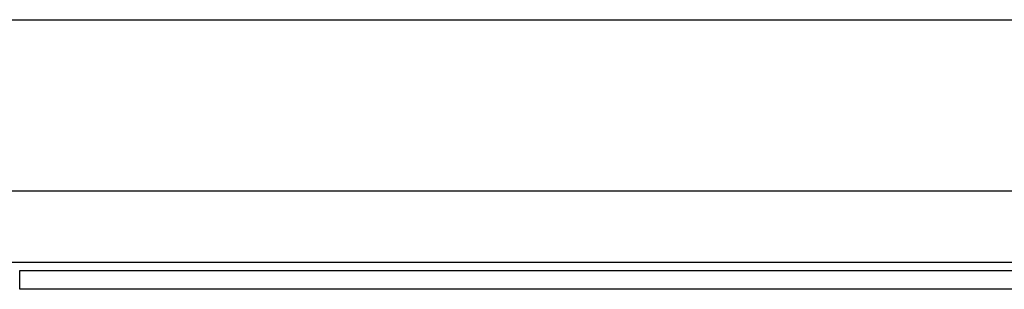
# Model space of a CAD drawing. Header units: inches. Extents: x 14 to 456, y 41 to 215.
# Tile 111 of 256: x 67.639 to 71.235, y 115.955 to 116.938. Entities that reach past the tile are written whole.
import ezdxf

# ---------------------------------------------------------------- set-up
doc = ezdxf.new("R2010")
doc.units = ezdxf.units.IN
doc.header["$MEASUREMENT"] = 0
doc.layers.add('Visible Edges(ANSI)', color=7, linetype='Continuous', lineweight=25)
doc.layers.add('Visible Tangent Edges(ANSI)', color=7, linetype='Continuous', lineweight=25)

msp = doc.modelspace()

# ---------------------------------------------------------------- linework, layer by layer
at = {"layer": 'Visible Edges(ANSI)'}
for p, q in [((62.7297, 116.9375), (108.6657, 116.9375)), ((77.8923, 116.3125), (67.3011, 116.3125)), ((67.6392, 116.0225), (77.5542, 116.0225)), ((77.5542, 115.9545), (67.6392, 115.9545))]:
    msp.add_line(p, q, dxfattribs=at)
at = {"layer": 'Visible Tangent Edges(ANSI)'}
for p, q in [((67.5728, 116.0535), (77.6206, 116.0535)), ((67.6392, 115.9545), (67.6392, 116.0225))]:
    msp.add_line(p, q, dxfattribs=at)

doc.saveas('drawing.dxf')
